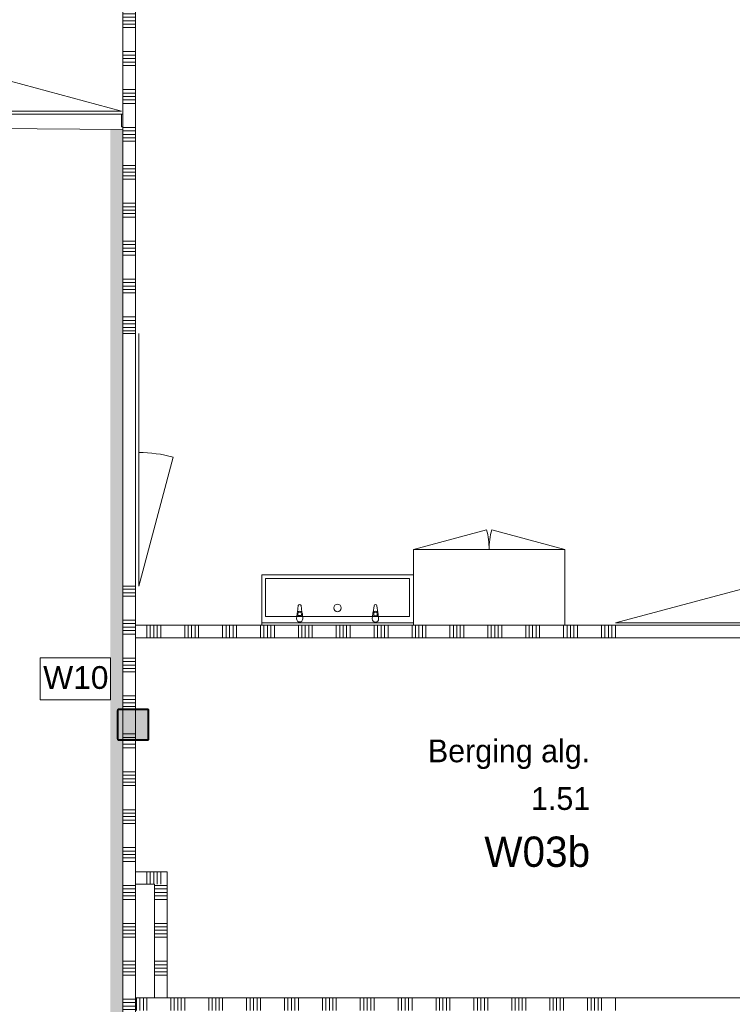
# Model space of a CAD drawing. Header units: millimetres. Extents: x -850 to 154668, y -25041 to 71030.
# Tile 178 of 211: x 50593 to 56236, y 39259 to 47053. Entities that reach past the tile are written whole.
import ezdxf
from ezdxf.enums import TextEntityAlignment as Align

# ---------------------------------------------------------------- set-up
doc = ezdxf.new("R2010")
doc.units = ezdxf.units.MM
doc.header["$MEASUREMENT"] = 0
for name, color, linetype in [('New_22 NC Binnenwanden', 7, 'Continuous'), ('New_22 NC Binnenwanden Deuren', 7, 'Continuous'), ('New_22 NC Binnenwanden Doorsnede-arcering', 7, 'Continuous'), ('New_73 Keuken', 7, 'Continuous'), ('New_74 Sanitair', 7, 'Continuous'), ('New_Info Wandafwerking aanduiding', 7, 'Continuous'), ('New_Info Wandafwerking aanduiding Doorsnede-arcering', 7, 'Continuous'), ('New_Z Ruimtefuncties', 7, 'Continuous'), ('New_Z Ruimtefuncties Zone omranding', 7, 'Continuous'), ('New_Z Ruimtefuncties Zone tekst', 7, 'Continuous'), ('S-COLS-____-OTLN.RVT S', 7, 'Continuous'), ('S-COLS-____-OTLN.RVT S 2D arcering', 7, 'Continuous')]:
    doc.layers.add(name, color=color, linetype=linetype)
doc.styles.add('GENERATED_STYLE_1', font='txt')
doc.styles.add('GENERATED_STYLE_2', font='txt')

# ---------------------------------------------------------------- blocks, each defined once
blk = doc.blocks.new('*X213')
at = {"layer": 'New_22 NC Binnenwanden Doorsnede-arcering', "color": 254, "linetype": 'Continuous', "lineweight": 0, "true_color": 0xe9ebeb}
for p, q in [((51510.4, 49800), (51410.4, 49800)), ((51510.4, 49772.6), (51410.4, 49772.6)), ((51510.4, 49745.1), (51410.4, 49745.1)), ((51510.4, 49717.7), (51410.4, 49717.7)), ((51510.4, 49690.3), (51410.4, 49690.3)), ((51510.4, 49500), (51410.4, 49500)), ((51510.4, 49472.6), (51410.4, 49472.6)), ((51510.4, 49445.1), (51410.4, 49445.1)), ((51510.4, 49417.7), (51410.4, 49417.7)), ((51510.4, 49390.3), (51410.4, 49390.3)), ((51510.4, 49200), (51410.4, 49200)), ((51510.4, 49172.6), (51410.4, 49172.6)), ((51510.4, 49145.1), (51410.4, 49145.1)), ((51510.4, 49117.7), (51410.4, 49117.7)), ((51510.4, 49090.3), (51410.4, 49090.3)), ((51510.4, 48900), (51410.4, 48900)), ((51510.4, 48872.6), (51410.4, 48872.6)), ((51510.4, 48845.1), (51410.4, 48845.1)), ((51510.4, 48817.7), (51410.4, 48817.7)), ((51510.4, 48790.3), (51410.4, 48790.3)), ((51510.4, 48600), (51410.4, 48600)), ((51510.4, 48572.6), (51410.4, 48572.6)), ((51510.4, 48545.1), (51410.4, 48545.1)), ((51510.4, 48517.7), (51410.4, 48517.7)), ((51510.4, 48490.3), (51410.4, 48490.3)), ((51510.4, 48300), (51410.4, 48300)), ((51510.4, 48272.6), (51410.4, 48272.6)), ((51510.4, 48245.1), (51410.4, 48245.1)), ((51510.4, 48217.7), (51410.4, 48217.7)), ((51510.4, 48190.3), (51410.4, 48190.3)), ((51510.4, 48000), (51410.4, 48000)), ((51510.4, 47972.6), (51410.4, 47972.6)), ((51510.4, 47945.1), (51410.4, 47945.1)), ((51510.4, 47917.7), (51410.4, 47917.7)), ((51510.4, 47890.3), (51410.4, 47890.3)), ((51510.4, 47700), (51410.4, 47700)), ((51510.4, 47672.6), (51410.4, 47672.6)), ((51510.4, 47645.1), (51410.4, 47645.1)), ((51510.4, 47617.7), (51410.4, 47617.7)), ((51510.4, 47590.3), (51410.4, 47590.3)), ((51510.4, 47400), (51410.4, 47400)), ((51510.4, 47372.6), (51410.4, 47372.6)), ((51510.4, 47345.1), (51410.4, 47345.1)), ((51510.4, 47317.7), (51410.4, 47317.7)), ((51510.4, 47290.3), (51410.4, 47290.3)), ((51510.4, 47100), (51410.4, 47100)), ((51510.4, 47072.6), (51410.4, 47072.6)), ((51510.4, 47045.1), (51410.4, 47045.1)), ((51510.4, 47017.7), (51410.4, 47017.7)), ((51510.4, 46990.3), (51410.4, 46990.3)), ((51510.4, 46800), (51410.4, 46800)), ((51510.4, 46772.6), (51410.4, 46772.6)), ((51510.4, 46745.1), (51410.4, 46745.1)), ((51510.4, 46717.7), (51410.4, 46717.7)), ((51510.4, 46690.3), (51410.4, 46690.3)), ((51510.4, 46500), (51410.4, 46500)), ((51510.4, 46472.6), (51410.4, 46472.6)), ((51510.4, 46445.1), (51410.4, 46445.1)), ((51510.4, 46417.7), (51410.4, 46417.7)), ((51510.4, 46390.3), (51410.4, 46390.3)), ((51510.4, 46200), (51410.4, 46200))]:
    blk.add_line(p, q, dxfattribs=at)
blk = doc.blocks.new('*X215')
at = {"layer": 'New_22 NC Binnenwanden Doorsnede-arcering', "color": 254, "linetype": 'Continuous', "lineweight": 0, "true_color": 0xe9ebeb}
for p, q in [((51510.4, 50100), (51410.4, 50100)), ((51510.4, 50072.6), (51410.4, 50072.6)), ((51510.4, 50045.1), (51410.4, 50045.1)), ((51510.4, 50017.7), (51410.4, 50017.7)), ((51510.4, 49990.3), (51410.4, 49990.3))]:
    blk.add_line(p, q, dxfattribs=at)
blk = doc.blocks.new('Wall_40_2', base_point=(51410.4, 46173))
at = {"layer": 'New_22 NC Binnenwanden', "color": 8, "linetype": 'Continuous', "lineweight": 0, "true_color": 0x778488, "flags": 128}
for points in [[(51410.4, 50230), (51510.4, 50230)], [(51410.4, 50230), (51410.4, 50205)], [(51410.4, 50197), (51410.4, 49963)], [(51510.4, 50205), (51510.4, 50230)], [(51510.4, 49963), (51510.4, 50197)], [(51410.4, 49955), (51410.4, 46173)], [(51510.4, 46173), (51510.4, 49955)], [(51410.4, 46173), (51510.4, 46173)]]:
    blk.add_lwpolyline(points, dxfattribs=at)
at = {"layer": 'New_22 NC Binnenwanden', "color": 8, "lineweight": 0, "true_color": 0x778488}
for name in ['*X215', '*X213']:
    blk.add_blockref(name, (0, 0), dxfattribs=at)
blk = doc.blocks.new('*X281')
at = {"layer": 'New_22 NC Binnenwanden Doorsnede-arcering', "color": 254, "linetype": 'Continuous', "lineweight": 0, "true_color": 0xe9ebeb}
for p, q in [((51510.4, 41317.7), (51410.4, 41317.7)), ((51510.4, 41290.3), (51410.4, 41290.3)), ((51510.4, 41100), (51410.4, 41100)), ((51510.4, 41072.6), (51410.4, 41072.6)), ((51510.4, 41045.1), (51410.4, 41045.1)), ((51510.4, 41017.7), (51410.4, 41017.7)), ((51510.4, 40990.3), (51410.4, 40990.3)), ((51510.4, 40800), (51410.4, 40800)), ((51510.4, 40772.6), (51410.4, 40772.6)), ((51510.4, 40745.1), (51410.4, 40745.1)), ((51510.4, 40717.7), (51410.4, 40717.7)), ((51510.4, 40690.3), (51410.4, 40690.3)), ((51510.4, 40500), (51410.4, 40500)), ((51510.4, 40472.6), (51410.4, 40472.6)), ((51510.4, 40445.1), (51410.4, 40445.1)), ((51510.4, 40417.7), (51410.4, 40417.7)), ((51510.4, 40390.3), (51410.4, 40390.3)), ((51510.4, 40200), (51410.4, 40200)), ((51510.4, 40172.6), (51410.4, 40172.6)), ((51510.4, 40145.1), (51410.4, 40145.1)), ((51510.4, 40117.7), (51410.4, 40117.7)), ((51510.4, 40090.3), (51410.4, 40090.3)), ((51510.4, 39900), (51410.4, 39900)), ((51510.4, 39872.6), (51410.4, 39872.6)), ((51510.4, 39845.1), (51410.4, 39845.1)), ((51510.4, 39817.7), (51410.4, 39817.7)), ((51510.4, 39790.3), (51410.4, 39790.3)), ((51510.4, 39600), (51410.4, 39600)), ((51510.4, 39572.6), (51410.4, 39572.6)), ((51510.4, 39545.1), (51410.4, 39545.1)), ((51510.4, 39517.7), (51410.4, 39517.7)), ((51510.4, 39490.3), (51410.4, 39490.3)), ((51510.4, 39300), (51410.4, 39300)), ((51510.4, 39272.6), (51410.4, 39272.6)), ((51510.4, 39245.1), (51410.4, 39245.1)), ((51510.4, 39217.7), (51410.4, 39217.7)), ((51510.4, 39190.3), (51410.4, 39190.3)), ((51510.4, 39000), (51410.4, 39000)), ((51510.4, 38972.6), (51410.4, 38972.6)), ((51510.4, 38945.1), (51410.4, 38945.1))]:
    blk.add_line(p, q, dxfattribs=at)
blk = doc.blocks.new('*X282')
at = {"layer": 'New_22 NC Binnenwanden Doorsnede-arcering', "color": 254, "linetype": 'Continuous', "lineweight": 0, "true_color": 0xe9ebeb}
for p, q in [((51510.4, 46172.6), (51410.4, 46172.6)), ((51510.4, 46145.1), (51410.4, 46145.1)), ((51510.4, 46117.7), (51410.4, 46117.7)), ((51510.4, 46090.3), (51410.4, 46090.3)), ((51510.4, 45900), (51410.4, 45900)), ((51510.4, 45872.6), (51410.4, 45872.6)), ((51510.4, 45845.1), (51410.4, 45845.1)), ((51510.4, 45817.7), (51410.4, 45817.7)), ((51510.4, 45790.3), (51410.4, 45790.3)), ((51510.4, 45600), (51410.4, 45600)), ((51510.4, 45572.6), (51410.4, 45572.6)), ((51510.4, 45545.1), (51410.4, 45545.1)), ((51510.4, 45517.7), (51410.4, 45517.7)), ((51510.4, 45490.3), (51410.4, 45490.3)), ((51510.4, 45300), (51410.4, 45300)), ((51510.4, 45272.6), (51410.4, 45272.6)), ((51510.4, 45245.1), (51410.4, 45245.1)), ((51510.4, 45217.7), (51410.4, 45217.7)), ((51510.4, 45190.3), (51410.4, 45190.3)), ((51510.4, 45000), (51410.4, 45000)), ((51510.4, 44972.6), (51410.4, 44972.6)), ((51510.4, 44945.1), (51410.4, 44945.1)), ((51510.4, 44917.7), (51410.4, 44917.7)), ((51510.4, 44890.3), (51410.4, 44890.3)), ((51510.4, 44700), (51410.4, 44700)), ((51510.4, 44672.6), (51410.4, 44672.6)), ((51510.4, 44645.1), (51410.4, 44645.1)), ((51510.4, 44617.7), (51410.4, 44617.7)), ((51510.4, 44590.3), (51410.4, 44590.3))]:
    blk.add_line(p, q, dxfattribs=at)
blk = doc.blocks.new('*X283')
at = {"layer": 'New_22 NC Binnenwanden Doorsnede-arcering', "color": 254, "linetype": 'Continuous', "lineweight": 0, "true_color": 0xe9ebeb}
for p, q in [((51510.4, 42545.1), (51410.4, 42545.1)), ((51510.4, 42517.7), (51410.4, 42517.7)), ((51510.4, 42490.3), (51410.4, 42490.3)), ((51510.4, 42300), (51410.4, 42300)), ((51510.4, 42272.6), (51410.4, 42272.6)), ((51510.4, 42245.1), (51410.4, 42245.1)), ((51510.4, 42217.7), (51410.4, 42217.7)), ((51510.4, 42190.3), (51410.4, 42190.3)), ((51510.4, 42000), (51410.4, 42000)), ((51510.4, 41972.6), (51410.4, 41972.6)), ((51510.4, 41945.1), (51410.4, 41945.1)), ((51510.4, 41917.7), (51410.4, 41917.7)), ((51510.4, 41890.3), (51410.4, 41890.3)), ((51510.4, 41700), (51410.4, 41700)), ((51510.4, 41672.6), (51410.4, 41672.6)), ((51510.4, 41645.1), (51410.4, 41645.1)), ((51510.4, 41617.7), (51410.4, 41617.7))]:
    blk.add_line(p, q, dxfattribs=at)
blk = doc.blocks.new('*X284')
at = {"layer": 'New_22 NC Binnenwanden Doorsnede-arcering', "color": 254, "linetype": 'Continuous', "lineweight": 0, "true_color": 0xe9ebeb}
for p, q in [((51510.4, 41400), (51410.4, 41400)), ((51510.4, 41372.6), (51410.4, 41372.6))]:
    blk.add_line(p, q, dxfattribs=at)
blk = doc.blocks.new('D1 zl1-b 22_4')
at = {"layer": 'New_22 NC Binnenwanden Deuren', "color": 1, "linetype": 'Continuous', "lineweight": 0}
for p, q in [((1000, 0), (-21, 273.6)), ((-1000, 0), (-57, 0)), ((1000, 0), (-57, 0))]:
    blk.add_line(p, q, dxfattribs=at)
at = {"layer": 'New_22 NC Binnenwanden Deuren', "color": 7, "linetype": 'Continuous', "lineweight": 0}
for p, q in [((-1000, -25), (-1000, -125)), ((-1000, -25), (-1000, -125)), ((1000, -25), (1000, -125)), ((1000, -25), (1000, -125))]:
    blk.add_line(p, q, dxfattribs=at)
at = {"layer": 'New_22 NC Binnenwanden Deuren', "color": 1, "linetype": 'Continuous', "lineweight": 0}
blk.add_arc((1000, 0), 1057, 165, 180, dxfattribs=at)
blk = doc.blocks.new('Wall_58_2', base_point=(51410.4, 34509.2))
at = {"layer": 'New_22 NC Binnenwanden', "color": 8, "linetype": 'Continuous', "lineweight": 0, "true_color": 0x778488}
for p, q in [((51510.4, 44569.8), (51410.4, 44569.8)), ((51510.4, 42569.8), (51410.4, 42569.8))]:
    blk.add_line(p, q, dxfattribs=at)
at = {"layer": 'New_22 NC Binnenwanden', "color": 8, "linetype": 'Continuous', "lineweight": 0, "true_color": 0x778488, "flags": 128}
for points in [[(51410.4, 46173), (51510.4, 46173)], [(51410.4, 46173), (51410.4, 44569.8)], [(51510.4, 44569.8), (51510.4, 46173)], [(51410.4, 42569.8), (51410.4, 41594.9)], [(51510.4, 41594.9), (51510.4, 42569.8)], [(51410.4, 41586.9), (51410.4, 41352.9)], [(51510.4, 41352.9), (51510.4, 41586.9)], [(51410.4, 41344.9), (51410.4, 38944.9)], [(51510.4, 38944.9), (51510.4, 41344.9)]]:
    blk.add_lwpolyline(points, dxfattribs=at)
at = {"layer": 'New_22 NC Binnenwanden', "color": 8, "lineweight": 0, "true_color": 0x778488}
for name in ['*X282', '*X283', '*X284', '*X281']:
    blk.add_blockref(name, (0, 0), dxfattribs=at)
at = {"layer": 'New_22 NC Binnenwanden Deuren', "color": 1, "linetype": 'Continuous', "lineweight": 0, "zscale": 1000, "rotation": 270}
blk.add_blockref('D1 zl1-b 22_4', (51535.4, 43569.8), dxfattribs=at)
blk = doc.blocks.new('Kast basis 2D 22_4')
at = {"layer": 'New_73 Keuken', "color": 1, "linetype": 'Continuous', "lineweight": 0}
for p, q in [((0, 600), (1200, 600)), ((0, 0), (0, 600)), ((1200, 0), (1200, 600)), ((0, 0), (1200, 0)), ((0, 0), (579.6, -155.3)), ((1200, 0), (620.4, -155.3))]:
    blk.add_line(p, q, dxfattribs=at)
for centre, start, end in [((0, 0), 345, 0), ((1200, 0), 180, 195)]:
    blk.add_arc(centre, 600, start, end, dxfattribs=at)
blk = doc.blocks.new('Wasbak meervoudig 22')
at = {"layer": 'New_74 Sanitair', "color": 1, "linetype": 'Continuous', "lineweight": 0}
for p, q in [((-600, 0), (600, 0)), ((-600, -400), (-600, 0)), ((600, -400), (600, 0)), ((-600, -20), (600, -20)), ((570.6, -70), (-569.4, -70)), ((-569.4, -70), (-569.4, -370)), ((570.6, -370), (570.6, -70)), ((-569.4, -370), (570.6, -370)), ((-600, -400), (600, -400))]:
    blk.add_line(p, q, dxfattribs=at)
blk.add_circle((0.6, -137.2), 30, dxfattribs=at)
blk = doc.blocks.new('*X674')
at = {"layer": 'New_22 NC Binnenwanden Doorsnede-arcering', "color": 254, "linetype": 'Continuous', "lineweight": 0, "true_color": 0xe9ebeb}
for p, q in [((51600, 40309.2), (51600, 40300.1)), ((51600, 40300.1), (51600, 40209.2)), ((51627.4, 40309.2), (51627.4, 40300.1)), ((51627.4, 40300.1), (51627.4, 40209.2)), ((51654.9, 40309.2), (51654.9, 40300.1)), ((51654.9, 40300.1), (51654.9, 40209.2))]:
    blk.add_line(p, q, dxfattribs=at)
blk = doc.blocks.new('*X675')
at = {"layer": 'New_22 NC Binnenwanden Doorsnede-arcering', "color": 254, "linetype": 'Continuous', "lineweight": 0, "true_color": 0xe9ebeb}
for p, q in [((51682.3, 40309.2), (51682.3, 40300.1)), ((51682.3, 40300.1), (51682.3, 40231.1)), ((51709.7, 40309.2), (51709.7, 40300.1)), ((51709.7, 40300.1), (51709.7, 40258.6))]:
    blk.add_line(p, q, dxfattribs=at)
blk = doc.blocks.new('*X676')
at = {"layer": 'New_22 NC Binnenwanden Doorsnede-arcering', "color": 254, "linetype": 'Continuous', "lineweight": 0, "true_color": 0xe9ebeb}
for p, q in [((51682.3, 40231.1), (51682.3, 40209.2)), ((51709.7, 40258.6), (51709.7, 40209.2))]:
    blk.add_line(p, q, dxfattribs=at)
blk = doc.blocks.new('Wall_103_2', base_point=(51510.4, 40209.2))
at = {"layer": 'New_22 NC Binnenwanden', "color": 8, "linetype": 'Continuous', "lineweight": 0, "true_color": 0x778488, "flags": 128}
for points in [[(51760.4, 40309.2), (51510.4, 40309.2)], [(51510.4, 40209.2), (51510.4, 40309.2)], [(51760.4, 40309.2), (51760.4, 40209.2)], [(51510.4, 40209.2), (51660.4, 40209.2)]]:
    blk.add_lwpolyline(points, dxfattribs=at)
at = {"layer": 'New_22 NC Binnenwanden', "color": 8, "lineweight": 0, "true_color": 0x778488}
for name in ['*X674', '*X675', '*X676']:
    blk.add_blockref(name, (0, 0), dxfattribs=at)
blk = doc.blocks.new('*X678')
at = {"layer": 'New_22 NC Binnenwanden Doorsnede-arcering', "color": 254, "linetype": 'Continuous', "lineweight": 0, "true_color": 0xe9ebeb}
for p, q in [((51712.5, 40200), (51660.4, 40200)), ((51712.5, 40172.6), (51660.4, 40172.6)), ((51712.5, 40145.1), (51660.4, 40145.1)), ((51760.4, 40200), (51712.5, 40200)), ((51760.4, 40172.6), (51712.5, 40172.6)), ((51760.4, 40145.1), (51712.5, 40145.1)), ((51712.5, 40117.7), (51660.4, 40117.7)), ((51712.5, 40090.3), (51660.4, 40090.3)), ((51760.4, 40117.7), (51712.5, 40117.7)), ((51760.4, 40090.3), (51712.5, 40090.3)), ((51712.5, 39900), (51660.4, 39900)), ((51712.5, 39872.6), (51660.4, 39872.6)), ((51712.5, 39845.1), (51660.4, 39845.1)), ((51760.4, 39900), (51712.5, 39900)), ((51760.4, 39872.6), (51712.5, 39872.6)), ((51760.4, 39845.1), (51712.5, 39845.1)), ((51712.5, 39817.7), (51660.4, 39817.7)), ((51712.5, 39790.3), (51660.4, 39790.3)), ((51760.4, 39817.7), (51712.5, 39817.7)), ((51760.4, 39790.3), (51712.5, 39790.3)), ((51712.5, 39600), (51660.4, 39600)), ((51760.4, 39600), (51712.5, 39600)), ((51712.5, 39572.6), (51660.4, 39572.6)), ((51712.5, 39545.1), (51660.4, 39545.1)), ((51712.5, 39517.7), (51660.4, 39517.7)), ((51760.4, 39572.6), (51712.5, 39572.6)), ((51760.4, 39545.1), (51712.5, 39545.1)), ((51760.4, 39517.7), (51712.5, 39517.7)), ((51712.5, 39490.3), (51660.4, 39490.3)), ((51760.4, 39490.3), (51712.5, 39490.3))]:
    blk.add_line(p, q, dxfattribs=at)
blk = doc.blocks.new('Wall_104_2', base_point=(51660.4, 40209.2))
at = {"layer": 'New_22 NC Binnenwanden', "color": 8, "linetype": 'Continuous', "lineweight": 0, "true_color": 0x778488, "flags": 128}
for points in [[(51660.4, 40209.2), (51660.4, 39309.9)], [(51760.4, 39309.9), (51760.4, 40209.2)], [(51660.4, 39309.9), (51760.4, 39309.9)]]:
    blk.add_lwpolyline(points, dxfattribs=at)
at = {"layer": 'New_22 NC Binnenwanden', "color": 8, "lineweight": 0, "true_color": 0x778488}
blk.add_blockref('*X678', (0, 0), dxfattribs=at)
blk = doc.blocks.new('*X744')
at = {"layer": 'New_22 NC Binnenwanden Doorsnede-arcering', "color": 254, "linetype": 'Continuous', "lineweight": 0, "true_color": 0xe9ebeb}
blk.add_line((49717.7, 46205), (49717.7, 46305), dxfattribs=at)
blk = doc.blocks.new('D1 zl1-b 22_5')
at = {"layer": 'New_22 NC Binnenwanden Deuren', "color": 1, "linetype": 'Continuous', "lineweight": 0}
for p, q in [((840, 0), (-181, 273.6)), ((-840, 0), (-217, 0)), ((840, 0), (-217, 0))]:
    blk.add_line(p, q, dxfattribs=at)
at = {"layer": 'New_22 NC Binnenwanden Deuren', "color": 7, "linetype": 'Continuous', "lineweight": 0}
for p, q in [((-840, -25), (-840, -125)), ((-840, -25), (-840, -125)), ((840, -25), (840, -125)), ((840, -25), (840, -125))]:
    blk.add_line(p, q, dxfattribs=at)
at = {"layer": 'New_22 NC Binnenwanden Deuren', "color": 1, "linetype": 'Continuous', "lineweight": 0}
blk.add_arc((840, 0), 1057, 165, 180, dxfattribs=at)
blk = doc.blocks.new('Wall_126_2', base_point=(49610.4, 46305))
at = {"layer": 'New_22 NC Binnenwanden', "color": 8, "linetype": 'Continuous', "lineweight": 0, "true_color": 0x778488}
for p, q in [((49720.4, 46305), (49720.4, 46205)), ((51400.4, 46305), (51400.4, 46205))]:
    blk.add_line(p, q, dxfattribs=at)
at = {"layer": 'New_22 NC Binnenwanden', "color": 8, "linetype": 'Continuous', "lineweight": 0, "true_color": 0x778488, "flags": 128}
for points in [[(49720.4, 46305), (49710.4, 46305)], [(49710.4, 46305), (49710.4, 46205)], [(51410.4, 46305), (51400.4, 46305)], [(51410.4, 46305), (51410.4, 46205)], [(49710.4, 46205), (49720.4, 46205)], [(51400.4, 46205), (51410.4, 46205)]]:
    blk.add_lwpolyline(points, dxfattribs=at)
at = {"layer": 'New_22 NC Binnenwanden', "color": 8, "lineweight": 0, "true_color": 0x778488}
blk.add_blockref('*X744', (0, 0), dxfattribs=at)
at = {"layer": 'New_22 NC Binnenwanden Deuren', "color": 1, "linetype": 'Continuous', "lineweight": 0, "zscale": 1000}
blk.add_blockref('D1 zl1-b 22_5', (50560.4, 46330), dxfattribs=at)
blk = doc.blocks.new('Kraan 22')
at = {"layer": 'New_74 Sanitair', "color": 1, "linetype": 'Continuous', "lineweight": 0}
for p, q in [((-25, 0), (-21, -42)), ((21, -42), (25, 0)), ((-17.7, -51.5), (-11.1, -104.4)), ((-13.6, -39.8), (-13.6, -24.9)), ((-13.6, -24.9), (13.6, -24.9)), ((11.1, -104.4), (17.7, -51.5)), ((13.6, -24.9), (13.6, -39.8))]:
    blk.add_line(p, q, dxfattribs=at)
for centre, radius, start, end in [((0, 0), 25, 0, 180), ((0, -40.1), 21.1, 185.16961, 212.77103), ((0, -40.1), 21.1, 212.77103, 327.22897), ((0, -39.8), 13.6, 180, 0), ((0, -40.1), 21.1, 327.22897, 354.83039), ((0, -103), 11.2, 187.13892, 352.86108)]:
    blk.add_arc(centre, radius, start, end, dxfattribs=at)
blk = doc.blocks.new('Column 225[65]_2', base_point=(0.5, 3))
at = {"layer": 'S-COLS-____-OTLN.RVT S 2D arcering', "linetype": 'Continuous', "lineweight": 0, "true_color": 0x778488}
h = blk.add_hatch(color=8, dxfattribs=at)
h.paths.add_polyline_path([(51365.8, 41360.8), (51366.8, 41355.9), (51369.6, 41351.7), (51373.9, 41348.8), (51378.8, 41347.8), (51602.8, 41347.8), (51607.8, 41348.8), (51612, 41351.7), (51614.8, 41355.9), (51615.8, 41360.8), (51615.8, 41584.8), (51614.8, 41589.8), (51612, 41594), (51607.8, 41596.9), (51602.8, 41597.8), (51378.8, 41597.8), (51373.9, 41596.9), (51369.6, 41594), (51366.8, 41589.8), (51365.8, 41584.8)])
h.paths.add_polyline_path([(51602.8, 41355.8), (51378.8, 41355.8), (51376.9, 41356.2), (51375.3, 41357.3), (51374.2, 41358.9), (51373.8, 41360.8), (51373.8, 41584.8), (51374.2, 41586.8), (51375.3, 41588.4), (51376.9, 41589.5), (51378.8, 41589.8), (51602.8, 41589.8), (51604.7, 41589.5), (51606.4, 41588.4), (51607.5, 41586.8), (51607.8, 41584.8), (51607.8, 41360.8), (51607.5, 41358.9), (51606.4, 41357.3), (51604.7, 41356.2)], flags=0)
blk.add_hatch(color=8, dxfattribs=at).paths.add_polyline_path([(51602.8, 41589.8), (51378.8, 41589.8), (51376.9, 41589.5), (51375.3, 41588.4), (51374.2, 41586.8), (51373.8, 41584.8), (51373.8, 41360.8), (51374.2, 41358.9), (51375.3, 41357.3), (51376.9, 41356.2), (51378.8, 41355.8), (51602.8, 41355.8), (51604.7, 41356.2), (51606.4, 41357.3), (51607.5, 41358.9), (51607.8, 41360.8), (51607.8, 41584.8), (51607.5, 41586.8), (51606.4, 41588.4), (51604.7, 41589.5)])
at = {"layer": 'S-COLS-____-OTLN.RVT S', "color": 1, "linetype": 'Continuous', "lineweight": 0}
for p, q in [((51366.8, 41589.8), (51365.8, 41584.8)), ((51365.8, 41584.8), (51365.8, 41360.8)), ((51369.6, 41594), (51366.8, 41589.8)), ((51373.9, 41596.9), (51369.6, 41594)), ((51373.8, 41584.8), (51374.2, 41586.8)), ((51373.8, 41360.8), (51373.8, 41584.8)), ((51378.8, 41597.8), (51373.9, 41596.9)), ((51374.2, 41586.8), (51375.3, 41588.4)), ((51375.3, 41588.4), (51376.9, 41589.5)), ((51376.9, 41589.5), (51378.8, 41589.8)), ((51602.8, 41597.8), (51378.8, 41597.8)), ((51378.8, 41589.8), (51602.8, 41589.8)), ((51607.8, 41596.9), (51602.8, 41597.8)), ((51602.8, 41589.8), (51604.7, 41589.5)), ((51604.7, 41589.5), (51606.4, 41588.4)), ((51606.4, 41588.4), (51607.5, 41586.8)), ((51607.5, 41586.8), (51607.8, 41584.8)), ((51612, 41594), (51607.8, 41596.9)), ((51607.8, 41584.8), (51607.8, 41360.8)), ((51614.8, 41589.8), (51612, 41594)), ((51615.8, 41584.8), (51614.8, 41589.8)), ((51615.8, 41360.8), (51615.8, 41584.8)), ((51365.8, 41360.8), (51366.8, 41355.9)), ((51366.8, 41355.9), (51369.6, 41351.7)), ((51369.6, 41351.7), (51373.9, 41348.8)), ((51374.2, 41358.9), (51373.8, 41360.8)), ((51373.9, 41348.8), (51378.8, 41347.8)), ((51375.3, 41357.3), (51374.2, 41358.9)), ((51376.9, 41356.2), (51375.3, 41357.3)), ((51378.8, 41355.8), (51376.9, 41356.2)), ((51602.8, 41355.8), (51378.8, 41355.8)), ((51378.8, 41347.8), (51602.8, 41347.8)), ((51604.7, 41356.2), (51602.8, 41355.8)), ((51602.8, 41347.8), (51607.8, 41348.8)), ((51606.4, 41357.3), (51604.7, 41356.2)), ((51607.5, 41358.9), (51606.4, 41357.3)), ((51607.8, 41360.8), (51607.5, 41358.9)), ((51607.8, 41348.8), (51612, 41351.7)), ((51612, 41351.7), (51614.8, 41355.9)), ((51614.8, 41355.9), (51615.8, 41360.8))]:
    blk.add_line(p, q, dxfattribs=at)
blk = doc.blocks.new('*X2713')
at = {"layer": 'New_22 NC Binnenwanden Doorsnede-arcering', "color": 254, "linetype": 'Continuous', "lineweight": 0, "true_color": 0xe9ebeb}
for p, q in [((51517.7, 39230.2), (51517.7, 39309.9)), ((51545.1, 39230.2), (51545.1, 39309.9)), ((51572.6, 39230.2), (51572.6, 39309.9)), ((51600, 39230.2), (51600, 39309.9)), ((51790.3, 39230.2), (51790.3, 39309.9)), ((51817.7, 39230.2), (51817.7, 39309.9)), ((51845.1, 39230.2), (51845.1, 39309.9)), ((51872.6, 39230.2), (51872.6, 39309.9)), ((51900, 39230.2), (51900, 39309.9)), ((52090.3, 39230.2), (52090.3, 39309.9)), ((52117.7, 39230.2), (52117.7, 39309.9)), ((52145.1, 39230.2), (52145.1, 39309.9)), ((52172.6, 39230.2), (52172.6, 39309.9)), ((52200, 39230.2), (52200, 39309.9)), ((52390.3, 39230.2), (52390.3, 39309.9)), ((52417.7, 39230.2), (52417.7, 39309.9)), ((52445.1, 39230.2), (52445.1, 39309.9)), ((52472.6, 39230.2), (52472.6, 39309.9)), ((52500, 39230.2), (52500, 39309.9)), ((52690.3, 39230.2), (52690.3, 39309.9)), ((52717.7, 39230.2), (52717.7, 39309.9)), ((52745.1, 39230.2), (52745.1, 39309.9)), ((52772.6, 39230.2), (52772.6, 39309.9)), ((52800, 39230.2), (52800, 39309.9)), ((52990.3, 39230.2), (52990.3, 39309.9)), ((53017.7, 39230.2), (53017.7, 39309.9)), ((53045.1, 39230.2), (53045.1, 39309.9)), ((53072.6, 39230.2), (53072.6, 39309.9)), ((53100, 39230.2), (53100, 39309.9)), ((53290.3, 39230.2), (53290.3, 39309.9)), ((53317.7, 39230.2), (53317.7, 39309.9)), ((53345.1, 39230.2), (53345.1, 39309.9)), ((53372.6, 39230.2), (53372.6, 39309.9)), ((53400, 39230.2), (53400, 39309.9)), ((53590.3, 39230.2), (53590.3, 39309.9)), ((53617.7, 39230.2), (53617.7, 39309.9)), ((53645.1, 39230.2), (53645.1, 39309.9)), ((53672.6, 39230.2), (53672.6, 39309.9)), ((53700, 39230.2), (53700, 39309.9)), ((53890.3, 39230.2), (53890.3, 39309.9)), ((53917.7, 39230.2), (53917.7, 39309.9)), ((53945.1, 39230.2), (53945.1, 39309.9)), ((53972.6, 39230.2), (53972.6, 39309.9)), ((54000, 39230.2), (54000, 39309.9)), ((54190.3, 39230.2), (54190.3, 39309.9)), ((54217.7, 39230.2), (54217.7, 39309.9)), ((54245.1, 39230.2), (54245.1, 39309.9)), ((54272.6, 39230.2), (54272.6, 39309.9)), ((54300, 39230.2), (54300, 39309.9)), ((54490.3, 39230.2), (54490.3, 39309.9)), ((54517.7, 39230.2), (54517.7, 39309.9)), ((54545.1, 39230.2), (54545.1, 39309.9)), ((54572.6, 39230.2), (54572.6, 39309.9)), ((54600, 39230.2), (54600, 39309.9)), ((54790.3, 39230.2), (54790.3, 39309.9)), ((54817.7, 39230.2), (54817.7, 39309.9)), ((54845.1, 39230.2), (54845.1, 39309.9)), ((54872.6, 39230.2), (54872.6, 39309.9)), ((54900, 39230.2), (54900, 39309.9)), ((55090.3, 39230.2), (55090.3, 39309.9)), ((55117.7, 39230.2), (55117.7, 39309.9)), ((55145.1, 39230.2), (55145.1, 39309.9)), ((55172.6, 39230.2), (55172.6, 39309.9)), ((55200, 39230.2), (55200, 39309.9)), ((51517.7, 39209.9), (51517.7, 39230.2)), ((51545.1, 39209.9), (51545.1, 39230.2)), ((51572.6, 39209.9), (51572.6, 39230.2)), ((51600, 39209.9), (51600, 39230.2)), ((51790.3, 39209.9), (51790.3, 39230.2)), ((51817.7, 39209.9), (51817.7, 39230.2)), ((51845.1, 39209.9), (51845.1, 39230.2)), ((51872.6, 39209.9), (51872.6, 39230.2)), ((51900, 39209.9), (51900, 39230.2)), ((52090.3, 39209.9), (52090.3, 39230.2)), ((52117.7, 39209.9), (52117.7, 39230.2)), ((52145.1, 39209.9), (52145.1, 39230.2)), ((52172.6, 39209.9), (52172.6, 39230.2)), ((52200, 39209.9), (52200, 39230.2)), ((52390.3, 39209.9), (52390.3, 39230.2)), ((52417.7, 39209.9), (52417.7, 39230.2)), ((52445.1, 39209.9), (52445.1, 39230.2)), ((52472.6, 39209.9), (52472.6, 39230.2)), ((52500, 39209.9), (52500, 39230.2)), ((52690.3, 39209.9), (52690.3, 39230.2)), ((52717.7, 39209.9), (52717.7, 39230.2)), ((52745.1, 39209.9), (52745.1, 39230.2)), ((52772.6, 39209.9), (52772.6, 39230.2)), ((52800, 39209.9), (52800, 39230.2)), ((52990.3, 39209.9), (52990.3, 39230.2)), ((53017.7, 39209.9), (53017.7, 39230.2)), ((53045.1, 39209.9), (53045.1, 39230.2)), ((53072.6, 39209.9), (53072.6, 39230.2)), ((53100, 39209.9), (53100, 39230.2)), ((53290.3, 39209.9), (53290.3, 39230.2)), ((53317.7, 39209.9), (53317.7, 39230.2)), ((53345.1, 39209.9), (53345.1, 39230.2)), ((53372.6, 39209.9), (53372.6, 39230.2)), ((53400, 39209.9), (53400, 39230.2)), ((53590.3, 39209.9), (53590.3, 39230.2)), ((53617.7, 39209.9), (53617.7, 39230.2)), ((53645.1, 39209.9), (53645.1, 39230.2)), ((53672.6, 39209.9), (53672.6, 39230.2)), ((53700, 39209.9), (53700, 39230.2)), ((53890.3, 39209.9), (53890.3, 39230.2)), ((53917.7, 39209.9), (53917.7, 39230.2)), ((53945.1, 39209.9), (53945.1, 39230.2)), ((53972.6, 39209.9), (53972.6, 39230.2)), ((54000, 39209.9), (54000, 39230.2)), ((54190.3, 39209.9), (54190.3, 39230.2)), ((54217.7, 39209.9), (54217.7, 39230.2)), ((54245.1, 39209.9), (54245.1, 39230.2)), ((54272.6, 39209.9), (54272.6, 39230.2)), ((54300, 39209.9), (54300, 39230.2)), ((54490.3, 39209.9), (54490.3, 39230.2)), ((54517.7, 39209.9), (54517.7, 39230.2)), ((54545.1, 39209.9), (54545.1, 39230.2)), ((54572.6, 39209.9), (54572.6, 39230.2)), ((54600, 39209.9), (54600, 39230.2)), ((54790.3, 39209.9), (54790.3, 39230.2)), ((54817.7, 39209.9), (54817.7, 39230.2)), ((54845.1, 39209.9), (54845.1, 39230.2)), ((54872.6, 39209.9), (54872.6, 39230.2)), ((54900, 39209.9), (54900, 39230.2)), ((55090.3, 39209.9), (55090.3, 39230.2)), ((55117.7, 39209.9), (55117.7, 39230.2)), ((55145.1, 39209.9), (55145.1, 39230.2)), ((55172.6, 39209.9), (55172.6, 39230.2)), ((55200, 39209.9), (55200, 39230.2))]:
    blk.add_line(p, q, dxfattribs=at)
blk = doc.blocks.new('D1 22_12')
at = {"layer": 'New_22 NC Binnenwanden Deuren', "color": 1, "linetype": 'Continuous', "lineweight": 0}
for q in [(-481.8, 267.6), (-517, 0)]:
    blk.add_line((517, 0), q, dxfattribs=at)
at = {"layer": 'New_22 NC Binnenwanden Deuren', "color": 7, "linetype": 'Continuous', "lineweight": 0}
for p, q in [((-517, -119), (-517, -19)), ((-517, -119), (-517, -19)), ((517, -119), (517, -19)), ((517, -119), (517, -19))]:
    blk.add_line(p, q, dxfattribs=at)
at = {"layer": 'New_22 NC Binnenwanden Deuren', "color": 1, "linetype": 'Continuous', "lineweight": 0}
blk.add_arc((517, 0), 1034, 165, 180, dxfattribs=at)
blk = doc.blocks.new('Wall_539_2', base_point=(51410.4, 39309.9))
at = {"layer": 'New_22 NC Binnenwanden', "color": 8, "linetype": 'Continuous', "lineweight": 0, "true_color": 0x778488}
blk.add_line((55310.3, 39309.9), (55310.3, 39209.9), dxfattribs=at)
at = {"layer": 'New_22 NC Binnenwanden', "color": 8, "linetype": 'Continuous', "lineweight": 0, "true_color": 0x778488, "flags": 128}
for points in [[(55310.3, 39309.9), (51510.4, 39309.9)], [(51510.4, 39309.9), (51510.4, 39209.9)]]:
    blk.add_lwpolyline(points, dxfattribs=at)
at = {"layer": 'New_22 NC Binnenwanden', "color": 8, "lineweight": 0, "true_color": 0x778488}
blk.add_blockref('*X2713', (0, 0), dxfattribs=at)
at = {"layer": 'New_22 NC Binnenwanden Deuren', "color": 1, "linetype": 'Continuous', "lineweight": 0, "zscale": 1000, "rotation": 180}
blk.add_blockref('D1 22_12', (55827.3, 39190.9), dxfattribs=at)
blk = doc.blocks.new('*X2721')
at = {"layer": 'New_22 NC Binnenwanden Doorsnede-arcering', "color": 254, "linetype": 'Continuous', "lineweight": 0, "true_color": 0xe9ebeb}
for p, q in [((51600, 42259.9), (51600, 42159.9)), ((51627.4, 42259.9), (51627.4, 42159.9)), ((51654.9, 42259.9), (51654.9, 42159.9)), ((51682.3, 42259.9), (51682.3, 42159.9)), ((51709.7, 42259.9), (51709.7, 42159.9)), ((51900, 42259.9), (51900, 42159.9)), ((51927.4, 42259.9), (51927.4, 42159.9)), ((51954.9, 42259.9), (51954.9, 42159.9)), ((51982.3, 42259.9), (51982.3, 42159.9)), ((52009.7, 42259.9), (52009.7, 42159.9)), ((52200, 42259.9), (52200, 42159.9)), ((52227.4, 42259.9), (52227.4, 42159.9)), ((52254.9, 42259.9), (52254.9, 42159.9)), ((52282.3, 42259.9), (52282.3, 42159.9)), ((52309.7, 42259.9), (52309.7, 42159.9)), ((52500, 42259.9), (52500, 42159.9)), ((52527.4, 42259.9), (52527.4, 42159.9)), ((52554.9, 42259.9), (52554.9, 42159.9)), ((52582.3, 42259.9), (52582.3, 42159.9)), ((52609.7, 42259.9), (52609.7, 42159.9)), ((52800, 42259.9), (52800, 42159.9)), ((52827.4, 42259.9), (52827.4, 42159.9)), ((52854.9, 42259.9), (52854.9, 42159.9)), ((52882.3, 42259.9), (52882.3, 42159.9)), ((52909.7, 42259.9), (52909.7, 42159.9)), ((53100, 42259.9), (53100, 42159.9)), ((53127.4, 42259.9), (53127.4, 42159.9)), ((53154.9, 42259.9), (53154.9, 42159.9)), ((53182.3, 42259.9), (53182.3, 42159.9)), ((53209.7, 42259.9), (53209.7, 42159.9)), ((53400, 42259.9), (53400, 42159.9)), ((53427.4, 42259.9), (53427.4, 42159.9)), ((53454.9, 42259.9), (53454.9, 42159.9)), ((53482.3, 42259.9), (53482.3, 42159.9)), ((53509.7, 42259.9), (53509.7, 42159.9)), ((53700, 42259.9), (53700, 42159.9)), ((53727.4, 42259.9), (53727.4, 42159.9)), ((53754.9, 42259.9), (53754.9, 42159.9)), ((53782.3, 42259.9), (53782.3, 42159.9)), ((53809.7, 42259.9), (53809.7, 42159.9)), ((54000, 42259.9), (54000, 42159.9)), ((54027.4, 42259.9), (54027.4, 42159.9)), ((54054.9, 42259.9), (54054.9, 42159.9)), ((54082.3, 42259.9), (54082.3, 42159.9)), ((54109.7, 42259.9), (54109.7, 42159.9)), ((54300, 42259.9), (54300, 42159.9)), ((54327.4, 42259.9), (54327.4, 42159.9)), ((54354.9, 42259.9), (54354.9, 42159.9)), ((54382.3, 42259.9), (54382.3, 42159.9)), ((54409.7, 42259.9), (54409.7, 42159.9)), ((54600, 42259.9), (54600, 42159.9)), ((54627.4, 42259.9), (54627.4, 42159.9)), ((54654.9, 42259.9), (54654.9, 42159.9)), ((54682.3, 42259.9), (54682.3, 42159.9)), ((54709.7, 42259.9), (54709.7, 42159.9)), ((54900, 42259.9), (54900, 42159.9)), ((54927.4, 42259.9), (54927.4, 42159.9)), ((54954.9, 42259.9), (54954.9, 42159.9)), ((54982.3, 42259.9), (54982.3, 42159.9)), ((55009.7, 42259.9), (55009.7, 42159.9)), ((55200, 42259.9), (55200, 42159.9)), ((55227.4, 42259.9), (55227.4, 42159.9)), ((55254.9, 42259.9), (55254.9, 42159.9)), ((55282.3, 42259.9), (55282.3, 42159.9)), ((55309.7, 42259.9), (55309.7, 42159.9))]:
    blk.add_line(p, q, dxfattribs=at)
blk = doc.blocks.new('Wall_541_2', base_point=(51410.4, 42159.9))
at = {"layer": 'New_22 NC Binnenwanden', "color": 8, "linetype": 'Continuous', "lineweight": 0, "true_color": 0x778488}
blk.add_line((55310.3, 42159.9), (55310.3, 42259.9), dxfattribs=at)
at = {"layer": 'New_22 NC Binnenwanden', "color": 8, "linetype": 'Continuous', "lineweight": 0, "true_color": 0x778488, "flags": 128}
for points in [[(55310.3, 42259.9), (51510.4, 42259.9)], [(51510.4, 42159.9), (51510.4, 42259.9)], [(51510.4, 42159.9), (55310.3, 42159.9)]]:
    blk.add_lwpolyline(points, dxfattribs=at)
at = {"layer": 'New_22 NC Binnenwanden', "color": 8, "lineweight": 0, "true_color": 0x778488}
blk.add_blockref('*X2721', (0, 0), dxfattribs=at)
at = {"layer": 'New_22 NC Binnenwanden Deuren', "color": 1, "linetype": 'Continuous', "lineweight": 0, "xscale": -1, "zscale": 1000}
blk.add_blockref('D1 22_12', (55827.3, 42278.9), dxfattribs=at)
blk = doc.blocks.new('Berging alg._1.51_32_2', base_point=(54453.7, 40830.8))
at = {"layer": 'New_Z Ruimtefuncties Zone tekst', "color": 2, "lineweight": 0}
for tag, height, style, p in [('DUMMY_938', 180, 'GENERATED_STYLE_1', (55110.4, 41396.5)), ('ROOM_NAME', 180, 'GENERATED_STYLE_1', (55110.4, 41355.3)), ('DUMMY_939', 180, 'GENERATED_STYLE_1', (55110.4, 41019.3)), ('ROOM_NUMBER', 180, 'GENERATED_STYLE_1', (55110.4, 40978.2)), ('stWallCovering', 240, 'GENERATED_STYLE_2', (55110.4, 40587.3))]:
    blk.add_attdef(tag, text='', height=height, dxfattribs=dict(at, style=style)).set_placement(p, align=Align.TOP_RIGHT)
at = {"layer": 'New_Z Ruimtefuncties Zone tekst', "color": 2, "lineweight": 0, "style": 'GENERATED_STYLE_2'}
blk.add_attdef('DUMMY_940', text='', height=240, dxfattribs=at).set_placement((53797.1, 40642.2), align=Align.TOP_LEFT)
blk = doc.blocks.new('Wall_655_2', base_point=(51361.3, 46183.9))
at = {"layer": 'New_Info Wandafwerking aanduiding Doorsnede-arcering', "linetype": 'Continuous', "lineweight": 0}
blk.add_hatch(color=1, dxfattribs=at).paths.add_polyline_path([(51411.3, 30170.9), (51411.3, 46183.9), (51311.3, 46183.9), (51311.3, 30171)])

msp = doc.modelspace()

# ---------------------------------------------------------------- linework, layer by layer
at = {"layer": 'New_Info Wandafwerking aanduiding', "color": 9, "linetype": 'Continuous', "lineweight": 0, "flags": 128}
msp.add_lwpolyline([(50754.4, 42002.3), (51311.3, 42002.3), (51311.3, 41669.4), (50754.4, 41669.4)], close=True, dxfattribs=at)
at = {"layer": 'New_Z Ruimtefuncties Zone omranding', "color": 52, "linetype": 'Continuous', "lineweight": 0, "flags": 128}
msp.add_lwpolyline([(51410.4, 50206.4), (49710.4, 50206.4), (49710.4, 46305), (51410.4, 46305)], close=True, dxfattribs=at)
at = {"layer": 'New_Z Ruimtefuncties Zone omranding', "color": 211, "linetype": 'Continuous', "lineweight": 0, "true_color": 0xffaaff, "flags": 128}
for points in [[(61610, 50230), (51510.4, 50230), (51510.4, 42259.9), (61610, 42259.9)], [(56660.5, 42159.9), (51510.4, 42159.9), (51510.4, 40309.2), (51760.4, 40309.2), (51760.4, 39311), (56400.3, 39311), (56400.3, 41584.9), (56660.5, 41584.9)]]:
    msp.add_lwpolyline(points, close=True, dxfattribs=at)
at = {"layer": 'New_Z Ruimtefuncties Zone omranding', "color": 41, "linetype": 'Continuous', "lineweight": 0, "true_color": 0xffeeaa, "flags": 128}
msp.add_lwpolyline([(43038.5, 38995), (44847.5, 38994.9), (44847.5, 30058.7), (51411.9, 30058.7), (51410.4, 40887.5), (51410.4, 46183.5), (49710.4, 46197.5), (49710.4, 41387.4), (49710.4, 40887.5), (49710.4, 40494.9), (47535.4, 40494.9), (47535.4, 40895), (43038.5, 40895)], close=True, dxfattribs=at)

# ---------------------------------------------------------------- block references
at = {"layer": 'New_22 NC Binnenwanden', "color": 8, "lineweight": 0, "true_color": 0x778488}
for name, p in [('Wall_40_2', (51410.4, 46173)), ('Wall_126_2', (49610.4, 46305)), ('Wall_58_2', (51410.4, 34509.2)), ('Wall_541_2', (51410.4, 42159.9)), ('Wall_103_2', (51510.4, 40209.2)), ('Wall_104_2', (51660.4, 40209.2)), ('Wall_539_2', (51410.4, 39309.9))]:
    msp.add_blockref(name, p, dxfattribs=at)
at = {"layer": 'New_73 Keuken', "color": 1, "linetype": 'Continuous', "lineweight": 0, "xscale": -0.9999999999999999, "zscale": 1000, "rotation": 180.0007825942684}
msp.add_blockref('Kast basis 2D 22_4', (53710.4, 42859.9), dxfattribs=at)
at = {"layer": 'New_74 Sanitair', "color": 1, "linetype": 'Continuous', "lineweight": 0, "zscale": 1000, "rotation": 180}
for name, p in [('Wasbak meervoudig 22', (53110.4, 42259.9)), ('Kraan 22', (52810.4, 42311.1)), ('Kraan 22', (53410.4, 42310.1))]:
    msp.add_blockref(name, p, dxfattribs=at)
at = {"layer": 'New_Info Wandafwerking aanduiding', "color": 1, "lineweight": 0}
msp.add_blockref('Wall_655_2', (51361.3, 46183.9), dxfattribs=at)
at = {"layer": 'New_Z Ruimtefuncties', "color": 2, "linetype": 'Continuous', "lineweight": 0}
msp.add_blockref('Berging alg._1.51_32_2', (54453.7, 40830.8), dxfattribs=at).add_auto_attribs({'ROOM_NAME': 'Berging alg.', 'ROOM_NUMBER': '1.51', 'stWallCovering': 'W03b'})
at = {"layer": 'S-COLS-____-OTLN.RVT S', "color": 1, "linetype": 'Continuous', "lineweight": 0}
msp.add_blockref('Column 225[65]_2', (0.5, 3), dxfattribs=at)

# ---------------------------------------------------------------- texts
at = {"layer": 'New_Info Wandafwerking aanduiding', "color": 2, "linetype": 'Continuous', "lineweight": 0, "insert": (50779.4, 41936.1), "char_height": 180, "attachment_point": 1, "style": 'GENERATED_STYLE_1'}
msp.add_mtext('\\A1;{\\pql;\\fArial|b0|i0|c0|p38;W10}', dxfattribs=at)

doc.saveas('drawing.dxf')
